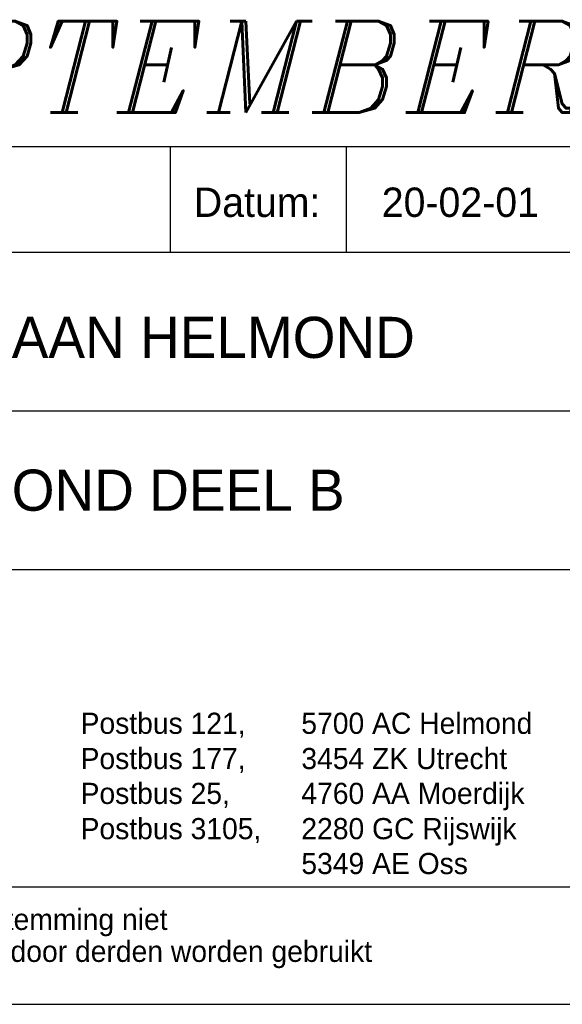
# Model space of a CAD drawing. Extents: x -866131 to -691536, y 173952 to 258052.
# Tile 124 of 160: x -702719 to -698099, y 173952 to 182330. Entities that reach past the tile are written whole.
import ezdxf

# ---------------------------------------------------------------- set-up
doc = ezdxf.new("R2010")
doc.units = 0
doc.header["$LTSCALE"] = 100
doc.layers.get('0').update_dxf_attribs({"linetype": 'CONTINUOUS'})
for name, color, linetype in [('00KAD025', 2, 'CONTINUOUS'), ('00KAD070', 5, 'CONTINUOUS'), ('BL$4----', 7, 'CONTINUOUS'), ('WL561---', 4, 'CONTINUOUS')]:
    doc.layers.add(name, color=color, linetype=linetype)
doc.styles.add('BURO-018', font='BUROFONT.shx', dxfattribs={"height": 180})
doc.styles.add('BURO-025', font='BUROFONT.shx', dxfattribs={"height": 250})
doc.styles.add('BURO-035', font='BUROFONT.shx', dxfattribs={"height": 350})
doc.styles.add('BURO-050', font='BUROFONT.shx', dxfattribs={"height": 500})
doc.styles.add('ITALICC', font='italicc', dxfattribs={"width": 10, "height": 10})

# ---------------------------------------------------------------- blocks, each defined once
blk = doc.blocks.new('KUIJPERSKLEUR')
at = {"color": 1}
for p, q in [((-185, 73), (-10, 73)), ((-99, 64), (-99, 73)), ((-84, 64), (-84, 73)), ((-185, 64), (-10, 64)), ((-185, 50.5), (-55, 50.5)), ((-185, 37), (-10, 37))]:
    blk.add_line(p, q, dxfattribs=at)
for s, height, style, p in [('Datum:', 2.5, 'BURO-025', (-97, 67)), ('Postbus 121, ', 1.8, 'BURO-018', (-106.643, 23.014)), ('5700 AC Helmond', 1.8, 'BURO-018', (-87.849, 23.014)), ('Postbus 177, ', 1.8, 'BURO-018', (-106.643, 20.014)), ('3454 ZK Utrecht', 1.8, 'BURO-018', (-87.849, 20.014)), ('Postbus 25, ', 1.8, 'BURO-018', (-106.643, 17.048)), ('4760 AA Moerdijk', 1.8, 'BURO-018', (-87.849, 17.048)), ('Postbus 3105,', 1.8, 'BURO-018', (-106.643, 14.048)), ('2280 GC Rijswijk', 1.8, 'BURO-018', (-87.849, 14.048)), ('5349 AE Oss', 1.8, 'BURO-018', (-87.849, 11.082)), ('Deze tekening blijft eigendom en mag zonder onze schriftelijke toestemming niet', 1.8, 'BURO-018', (-185, 6.326)), ('gekopieerd of aan derden ter inzage worden gegeven, noch voor of door derden worden gebruikt', 1.8, 'BURO-018', (-185, 3.607))]:
    blk.add_text(s, height=height, dxfattribs=dict(at, style=style)).set_placement(p)
at = {"color": 150, "style": 'BURO-025'}
for tag, p in [('TKSCHAAL', (-167, 67)), ('TKDATCREAT', (-81, 67)), ('TKBLADNR', (-124, 67)), ('TKDATA', (-30, 67)), ('TKINIT', (-30, 58)), ('PRPRLEID', (-30, 49)), ('PRGRLEID', (-30, 40))]:
    blk.add_attdef(tag, p, '', height=2.5, dxfattribs=at)
at = {"color": 3, "style": 'BURO-035'}
for tag, p in [('PROMSCHR', (-177, 55)), ('TK1OMSCHR', (-177, 42))]:
    blk.add_attdef(tag, p, '', height=3.5, dxfattribs=at)
at = {"color": 1, "style": 'BURO-025'}
blk.add_attdef('TKFILE', (-4, 40), '', height=2.5, rotation=90, dxfattribs=at)
blk.add_attdef('PRNAAM', (-30, 31.5), '', height=2.5, dxfattribs=at)
at = {"color": 4, "style": 'BURO-050'}
blk.add_attdef('TKTEKNR', (-48, 19), '', height=5, dxfattribs=at)

msp = doc.modelspace()

# ---------------------------------------------------------------- linework, layer by layer
at = {"layer": '00KAD025', "linetype": 'CONTINUOUS'}
msp.add_line((-866131.149, 173951.691), (-691536.071, 173951.691), dxfattribs=at)
at = {"layer": '00KAD070', "linetype": 'CONTINUOUS'}
msp.add_line((-865131.149, 174951.691), (-692536.071, 174951.691), dxfattribs=at)

# ---------------------------------------------------------------- block references
at = {"layer": 'BL$4----'}
ref = msp.add_blockref('KUIJPERSKLEUR', (-691536.071, 173951.691), dxfattribs=dict(at, xscale=100, yscale=100, zscale=100))
ref.add_attrib('TKDATCREAT', '20-02-01', (-699636.071, 180651.691), dxfattribs={"layer": '0', "color": 150, "height": 250, "style": 'BURO-025'})
ref.add_attrib('PROMSCHR', 'OPLEIDINGSCENTRUM KM-LAAN HELMOND', (-709236.071, 179451.691), dxfattribs={"layer": '0', "color": 3, "height": 350, "style": 'BURO-035'})
ref.add_attrib('TK1OMSCHR', 'W-INSTALLATIE BEGANE GROND DEEL B', (-709236.071, 178151.691), dxfattribs={"layer": '0', "color": 3, "height": 350, "style": 'BURO-035'})

# ---------------------------------------------------------------- texts
at = {"layer": 'WL561---', "color": 5, "linetype": 'CONTINUOUS', "style": 'ITALICC'}
msp.add_text('REVISIE SEPTEMBER 2003', height=776.16, dxfattribs=at).set_placement((-710041.246, 181540.137))

doc.saveas('drawing.dxf')
